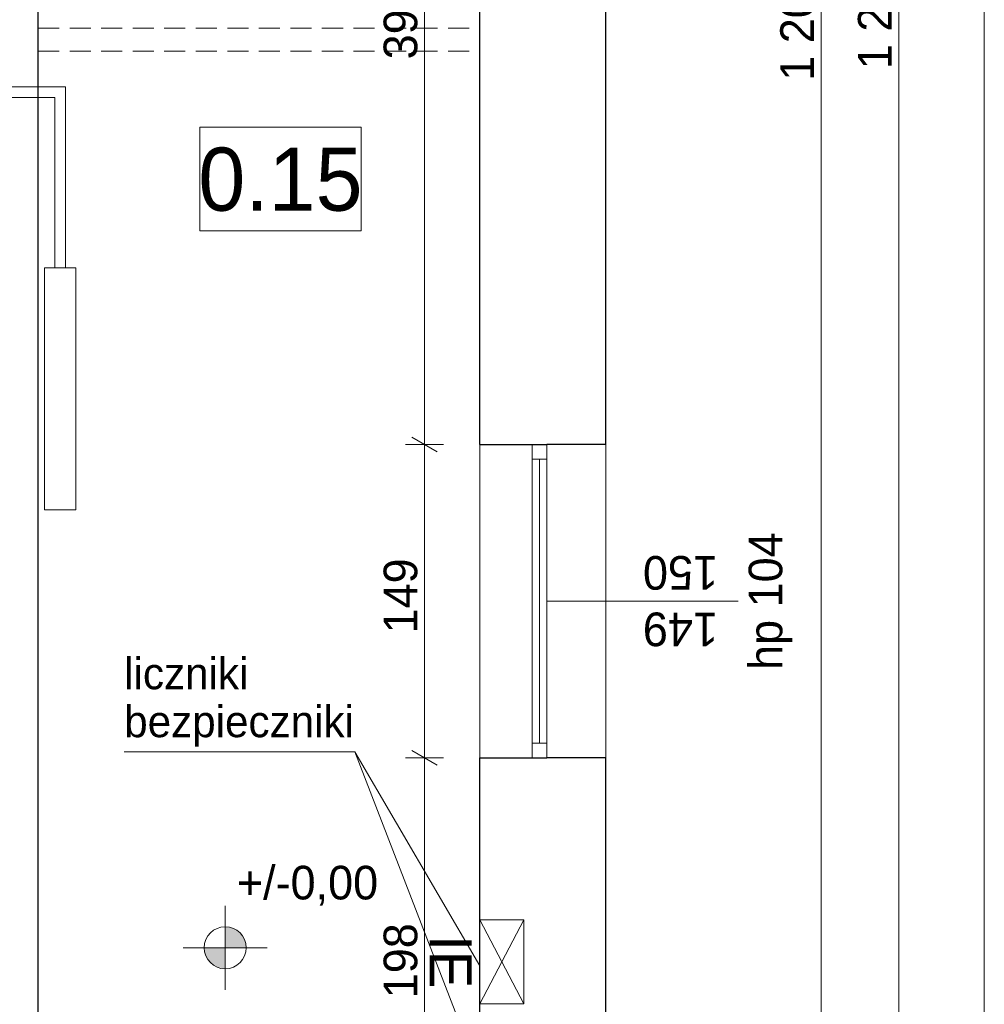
# Model space of a CAD drawing. Extents: x -686885 to -413214, y -23370 to 153194.
# Tile 98 of 145: x -474811 to -470223, y 34275 to 38958. Entities that reach past the tile are written whole.
import ezdxf

# ---------------------------------------------------------------- set-up
doc = ezdxf.new("R2010")
doc.units = 0
doc.header["$MEASUREMENT"] = 0
doc.linetypes.add('Krawędzie ukryte', pattern=[150, 100, -50])
for name, color, linetype, lineweight in [('ARCH TABELA_Nr_Pióra__21', 7, 'Continuous', 9), ('INWENT OPISY_Nr_Pióra__21', 7, 'Continuous', 9), ('INWENT RZĘDNE_Nr_Pióra__21', 7, 'Continuous', 9), ('INWENT WYMIARY_Nr_Pióra__21', 7, 'Continuous', 9), ('INWENT. OKNA_Nr_Pióra__21', 7, 'Continuous', 9), ('INWENT. OKNA_Nr_Pióra__5', 7, 'Continuous', 13), ('INWENT.ŚCIANY_Nr_Pióra__1', 7, 'Continuous', 25), ('INWENT.ŚCIANY_Nr_Pióra__21', 7, 'Continuous', 9), ('Istniejące stropy_Nr_Pióra__5', 7, 'Continuous', 13)]:
    doc.layers.add(name, color=color, linetype=linetype, lineweight=lineweight)
for name, color, linetype, lineweight, true_color in [('instalacja CO_Nr_Pióra__24', 7, 'Continuous', 20, 0x029e21), ('instalacja CO_Nr_Pióra__4', 7, 'Continuous', 13, 0x029e21), ('instalacja CO_Nr_Pióra__88', 7, 'Continuous', 20, 0xfd4435), ('INSTALACJA IE_Nr_Pióra__88', 7, 'Continuous', 20, 0xfd4435), ('INWENT CO_Nr_Pióra__88', 7, 'Continuous', 20, 0xfd4435), ('INWENT OPISY_Nr_Pióra__88', 7, 'Continuous', 20, 0xfd4435)]:
    doc.layers.add(name, color=color, linetype=linetype, lineweight=lineweight, true_color=true_color)
doc.layers.add('INWENT RZĘDNE', color=7, linetype='Continuous')
doc.layers.add('INWENT WYMIARY', color=7, linetype='Continuous')
doc.styles.add('GENERATED_STYLE_1', font='txt')
doc.styles.add('GENERATED_STYLE_2', font='txt')
doc.styles.add('GENERATED_STYLE_3', font='txt')
doc.styles.add('GENERATED_STYLE_5', font='txt')
doc.styles.add('GENERATED_STYLE_6', font='txt')
doc.dimstyles.new('GENERATED_STYLE__1', dxfattribs={"dimtxt": 160.000002, "dimasz": 91.2, "dimexe": 0.18, "dimexo": 0, "dimgap": 0.09, "dimtad": 1, "dimtih": 1, "dimtoh": 1, "dimdec": 0, "dimlfac": 0.1, "dimzin": 0, "dimdsep": 46, "dimtxsty": 'GENERATED_STYLE_1', "dimblk": 'ARROWHEAD_2', "dimblk1": 'ARROWHEAD_2', "dimblk2": 'ARROWHEAD_2', "dimcen": 0.09, "dimclrd": 7, "dimclre": 7, "dimclrt": 7, "dimazin": 0, "dimtfac": 1, "dimtdec": 4, "dimtmove": 0, "dimatfit": 3, "dimfxl": 0, "dimtolj": 1, "dimtzin": 0, "dimarcsym": 0})
doc.dimstyles.new('GENERATED_STYLE__3', dxfattribs={"dimtxt": 160.000002, "dimasz": 91.2, "dimexe": 0.18, "dimexo": 0, "dimgap": 0.09, "dimtad": 1, "dimdec": 0, "dimlfac": 0.1, "dimzin": 0, "dimdsep": 46, "dimtxsty": 'GENERATED_STYLE_1', "dimblk": 'ARROWHEAD_2', "dimblk1": 'ARROWHEAD_2', "dimblk2": 'ARROWHEAD_2', "dimcen": 0.09, "dimclrd": 7, "dimclre": 7, "dimclrt": 7, "dimazin": 0, "dimtfac": 1, "dimtdec": 4, "dimtmove": 0, "dimatfit": 3, "dimfxl": 0, "dimtolj": 1, "dimtzin": 0, "dimarcsym": 0})

# ---------------------------------------------------------------- blocks, each defined once
blk = doc.blocks.new('*D227')
at = {"layer": 'INWENT WYMIARY_Nr_Pióra__21', "linetype": 'Continuous'}
for p, q in [((-472945.9, 33502.3), (-472825.9, 33433)), ((-472795.9, 33467.6), (-472975.9, 33467.6)), ((-472885.9, 32857.6), (-472885.9, 33467.6)), ((-472945.9, 32892.3), (-472825.9, 32823)), ((-472795.9, 32857.6), (-472975.9, 32857.6)), ((-472885.9, 32799), (-472885.9, 32857.6))]:
    blk.add_line(p, q, dxfattribs=at)
at = {"layer": 'INWENT WYMIARY_Nr_Pióra__21', "char_height": 160, "attachment_point": 7, "rotation": 90, "style": 'GENERATED_STYLE_1'}
for s, insert in [('{60}', (-472917.9, 44535.2)), ('{194}', (-472917.9, 43214)), ('{149}', (-472917.9, 41499)), ('{397}', (-472917.9, 38769)), ('{149}', (-472917.9, 36039)), ('{198}', (-472917.9, 34304)), ('{61}', (-472917.9, 33060.2))]:
    blk.add_mtext(s, dxfattribs=dict(at, insert=insert))
blk = doc.blocks.new('ARROWHEAD_2')
at = {"color": 0, "linetype": 'Continuous', "lineweight": 0}
for p, q in [((-0.378, -0.655), (0.378, 0.655)), ((0, 0), (-1, 0))]:
    blk.add_line(p, q, dxfattribs=at)
blk = doc.blocks.new('*D228')
at = {"layer": 'INWENT WYMIARY_Nr_Pióra__21', "linetype": 'Continuous'}
for p, q in [((-472795.9, 35447.6), (-472975.9, 35447.6)), ((-472945.9, 35482.3), (-472825.9, 35413)), ((-472885.9, 33467.6), (-472885.9, 35447.6)), ((-472945.9, 33502.3), (-472825.9, 33433)), ((-472795.9, 33467.6), (-472975.9, 33467.6))]:
    blk.add_line(p, q, dxfattribs=at)
at = {"layer": 'INWENT WYMIARY_Nr_Pióra__21', "char_height": 160, "attachment_point": 7, "rotation": 90, "style": 'GENERATED_STYLE_1'}
for s, insert in [('{60}', (-472917.9, 44535.2)), ('{194}', (-472917.9, 43214)), ('{149}', (-472917.9, 41499)), ('{397}', (-472917.9, 38769)), ('{149}', (-472917.9, 36039)), ('{198}', (-472917.9, 34304)), ('{61}', (-472917.9, 33060.2))]:
    blk.add_mtext(s, dxfattribs=dict(at, insert=insert))
blk = doc.blocks.new('*D229')
at = {"layer": 'INWENT WYMIARY_Nr_Pióra__21', "linetype": 'Continuous'}
for p, q in [((-472945.9, 36972.3), (-472825.9, 36903)), ((-472795.9, 36937.6), (-472975.9, 36937.6)), ((-472885.9, 35447.6), (-472885.9, 36937.6)), ((-472795.9, 35447.6), (-472975.9, 35447.6)), ((-472945.9, 35482.3), (-472825.9, 35413))]:
    blk.add_line(p, q, dxfattribs=at)
at = {"layer": 'INWENT WYMIARY_Nr_Pióra__21', "char_height": 160, "attachment_point": 7, "rotation": 90, "style": 'GENERATED_STYLE_1'}
for s, insert in [('{60}', (-472917.9, 44535.2)), ('{194}', (-472917.9, 43214)), ('{149}', (-472917.9, 41499)), ('{397}', (-472917.9, 38769)), ('{149}', (-472917.9, 36039)), ('{198}', (-472917.9, 34304)), ('{61}', (-472917.9, 33060.2))]:
    blk.add_mtext(s, dxfattribs=dict(at, insert=insert))
blk = doc.blocks.new('*D230')
at = {"layer": 'INWENT WYMIARY_Nr_Pióra__21', "linetype": 'Continuous'}
for p, q in [((-472945.9, 40942.3), (-472825.9, 40873)), ((-472795.9, 40907.6), (-472975.9, 40907.6)), ((-472885.9, 36937.6), (-472885.9, 40907.6)), ((-472945.9, 36972.3), (-472825.9, 36903)), ((-472795.9, 36937.6), (-472975.9, 36937.6))]:
    blk.add_line(p, q, dxfattribs=at)
at = {"layer": 'INWENT WYMIARY_Nr_Pióra__21', "char_height": 160, "attachment_point": 7, "rotation": 90, "style": 'GENERATED_STYLE_1'}
for s, insert in [('{60}', (-472917.9, 44535.2)), ('{194}', (-472917.9, 43214)), ('{149}', (-472917.9, 41499)), ('{397}', (-472917.9, 38769)), ('{149}', (-472917.9, 36039)), ('{198}', (-472917.9, 34304)), ('{61}', (-472917.9, 33060.2))]:
    blk.add_mtext(s, dxfattribs=dict(at, insert=insert))
blk = doc.blocks.new('*D231')
at = {"layer": 'INWENT WYMIARY_Nr_Pióra__21', "linetype": 'Continuous'}
for p, q in [((-472945.9, 42432.3), (-472825.9, 42363)), ((-472795.9, 42397.6), (-472975.9, 42397.6)), ((-472885.9, 40907.6), (-472885.9, 42397.6)), ((-472945.9, 40942.3), (-472825.9, 40873)), ((-472795.9, 40907.6), (-472975.9, 40907.6))]:
    blk.add_line(p, q, dxfattribs=at)
at = {"layer": 'INWENT WYMIARY_Nr_Pióra__21', "char_height": 160, "attachment_point": 7, "rotation": 90, "style": 'GENERATED_STYLE_1'}
for s, insert in [('{60}', (-472917.9, 44535.2)), ('{194}', (-472917.9, 43214)), ('{149}', (-472917.9, 41499)), ('{397}', (-472917.9, 38769)), ('{149}', (-472917.9, 36039)), ('{198}', (-472917.9, 34304)), ('{61}', (-472917.9, 33060.2))]:
    blk.add_mtext(s, dxfattribs=dict(at, insert=insert))
blk = doc.blocks.new('*D232')
at = {"layer": 'INWENT WYMIARY_Nr_Pióra__21', "linetype": 'Continuous'}
for p, q in [((-472945.9, 44372.3), (-472825.9, 44303)), ((-472795.9, 44337.6), (-472975.9, 44337.6)), ((-472885.9, 42397.6), (-472885.9, 44337.6)), ((-472945.9, 42432.3), (-472825.9, 42363)), ((-472795.9, 42397.6), (-472975.9, 42397.6))]:
    blk.add_line(p, q, dxfattribs=at)
at = {"layer": 'INWENT WYMIARY_Nr_Pióra__21', "char_height": 160, "attachment_point": 7, "rotation": 90, "style": 'GENERATED_STYLE_1'}
for s, insert in [('{60}', (-472917.9, 44535.2)), ('{194}', (-472917.9, 43214)), ('{149}', (-472917.9, 41499)), ('{397}', (-472917.9, 38769)), ('{149}', (-472917.9, 36039)), ('{198}', (-472917.9, 34304)), ('{61}', (-472917.9, 33060.2))]:
    blk.add_mtext(s, dxfattribs=dict(at, insert=insert))
blk = doc.blocks.new('*D233')
at = {"layer": 'INWENT WYMIARY_Nr_Pióra__21', "linetype": 'Continuous'}
for p, q in [((-472885.9, 44937.6), (-472885.9, 44996.3)), ((-472825.9, 44903), (-472945.9, 44972.3)), ((-472795.9, 44937.6), (-472975.9, 44937.6)), ((-472885.9, 44337.6), (-472885.9, 44937.6)), ((-472945.9, 44372.3), (-472825.9, 44303)), ((-472795.9, 44337.6), (-472975.9, 44337.6))]:
    blk.add_line(p, q, dxfattribs=at)
at = {"layer": 'INWENT WYMIARY_Nr_Pióra__21', "char_height": 160, "attachment_point": 7, "rotation": 90, "style": 'GENERATED_STYLE_1'}
for s, insert in [('{60}', (-472917.9, 44535.2)), ('{194}', (-472917.9, 43214)), ('{149}', (-472917.9, 41499)), ('{397}', (-472917.9, 38769)), ('{149}', (-472917.9, 36039)), ('{198}', (-472917.9, 34304)), ('{61}', (-472917.9, 33060.2))]:
    blk.add_mtext(s, dxfattribs=dict(at, insert=insert))
blk = doc.blocks.new('*D234')
at = {"layer": 'INWENT WYMIARY_Nr_Pióra__21', "linetype": 'Continuous'}
for p, q in [((-470999.6, 44937.6), (-470999.6, 44996.3)), ((-470939.6, 44903), (-471059.6, 44972.3)), ((-470909.6, 44937.6), (-471089.6, 44937.6)), ((-470999.6, 32857.6), (-470999.6, 44937.6)), ((-471059.6, 32892.3), (-470939.6, 32823)), ((-470909.6, 32857.6), (-471089.6, 32857.6)), ((-470999.6, 32799), (-470999.6, 32857.6))]:
    blk.add_line(p, q, dxfattribs=at)
at = {"layer": 'INWENT WYMIARY_Nr_Pióra__21', "insert": (-471031.6, 38667.2), "char_height": 160, "attachment_point": 7, "rotation": 90, "style": 'GENERATED_STYLE_1'}
blk.add_mtext('{1\xa0208}', dxfattribs=at)
blk = doc.blocks.new('*D276')
at = {"layer": 'INWENT WYMIARY_Nr_Pióra__21', "linetype": 'Continuous'}
for p, q in [((-470630.1, 45047.6), (-470630.1, 45106.3)), ((-470540.1, 45047.6), (-470720.1, 45047.6)), ((-470570.1, 45013), (-470690.1, 45082.3)), ((-470630.1, 32857.6), (-470630.1, 45047.6)), ((-470690.1, 32892.3), (-470570.1, 32823)), ((-470540.1, 32857.6), (-470720.1, 32857.6)), ((-470630.1, 32799), (-470630.1, 32857.6))]:
    blk.add_line(p, q, dxfattribs=at)
at = {"layer": 'INWENT WYMIARY_Nr_Pióra__21', "insert": (-470662.1, 38722.2), "char_height": 160, "attachment_point": 7, "rotation": 90, "style": 'GENERATED_STYLE_1'}
blk.add_mtext('{1\xa0219}', dxfattribs=at)
blk = doc.blocks.new('*D277')
at = {"layer": 'INWENT WYMIARY_Nr_Pióra__21', "linetype": 'Continuous'}
for p, q in [((-509798.3, 31219.5), (-509798.3, 31399.5)), ((-472023.3, 31219.5), (-472023.3, 31399.5)), ((-509763.7, 31369.5), (-509833, 31249.5)), ((-472058, 31249.5), (-471988.7, 31369.5)), ((-509857, 31309.5), (-509798.3, 31309.5)), ((-509798.3, 31309.5), (-472023.3, 31309.5)), ((-472023.3, 31309.5), (-471964.6, 31309.5))]:
    blk.add_line(p, q, dxfattribs=at)
at = {"layer": 'INWENT WYMIARY_Nr_Pióra__21', "insert": (-491141.2, 31341.5), "char_height": 160, "attachment_point": 7, "style": 'GENERATED_STYLE_1'}
blk.add_mtext('{3\xa0778}', dxfattribs=at)
blk = doc.blocks.new('Koty wysokościowe_1', base_point=(-473833.5, 34544.4))
at = {"layer": 'INWENT RZĘDNE_Nr_Pióra__21', "linetype": 'Continuous'}
for points in [[(-473833.5, 34544.4), (-473733.5, 34544.4), (-473741.2, 34582.6), (-473762.8, 34615.1), (-473795.3, 34636.7), (-473833.5, 34644.4)], [(-473833.5, 34544.4), (-473933.5, 34544.4), (-473925.9, 34506.1), (-473904.3, 34473.6), (-473871.8, 34452), (-473833.5, 34444.4)]]:
    blk.add_hatch(color=256, dxfattribs=at).paths.add_polyline_path(points, flags=0)
for p, q in [((-473833.5, 34344.4), (-473833.5, 34744.4)), ((-474033.5, 34544.4), (-473633.5, 34544.4))]:
    blk.add_line(p, q, dxfattribs=at)
blk.add_circle((-473833.5, 34544.4), 100, dxfattribs=at)
at = {"layer": 'INWENT RZĘDNE_Nr_Pióra__21', "insert": (-473778.3, 34744.4), "char_height": 160, "attachment_point": 7, "style": 'GENERATED_STYLE_2'}
blk.add_mtext('{+/-0,00}', dxfattribs=at)

msp = doc.modelspace()

# ---------------------------------------------------------------- linework, layer by layer
at = {"layer": 'ARCH TABELA_Nr_Pióra__21', "linetype": 'Continuous'}
msp.add_line((-470223.3, 47694.2), (-470223.3, 19244.2), dxfattribs=at)
at = {"layer": 'instalacja CO_Nr_Pióra__24', "linetype": 'Continuous'}
for p, q in [((-474693.3, 37777.6), (-474693.3, 36627.6)), ((-474543.3, 37777.6), (-474693.3, 37777.6)), ((-474543.3, 36627.6), (-474543.3, 37777.6)), ((-474693.3, 36627.6), (-474543.3, 36627.6))]:
    msp.add_line(p, q, dxfattribs=at)
at = {"layer": 'instalacja CO_Nr_Pióra__4', "linetype": 'Continuous'}
for p, q in [((-475050.8, 38637.6), (-474593.3, 38637.6)), ((-474593.3, 38637.6), (-474593.3, 37777.6)), ((-474643.3, 38587.6), (-475050.8, 38587.6)), ((-474643.3, 37777.6), (-474643.3, 38587.6))]:
    msp.add_line(p, q, dxfattribs=at)
at = {"layer": 'instalacja CO_Nr_Pióra__88', "linetype": 'Continuous'}
for p, q in [((-474314, 35476.5), (-473216.4, 35476.5)), ((-473216.4, 35476.5), (-472623.3, 33937.6)), ((-473216.4, 35476.5), (-472623.3, 34457.6))]:
    msp.add_line(p, q, dxfattribs=at)
at = {"layer": 'INSTALACJA IE_Nr_Pióra__88', "linetype": 'Continuous'}
for p, q in [((-472623.3, 34277.6), (-472623.3, 34677.6)), ((-472623.3, 34677.6), (-472413.3, 34677.6)), ((-472623.3, 34277.6), (-472413.3, 34677.6)), ((-472413.3, 34277.6), (-472623.3, 34677.6)), ((-472413.3, 34677.6), (-472413.3, 34277.6)), ((-472413.3, 34277.6), (-472623.3, 34277.6))]:
    msp.add_line(p, q, dxfattribs=at)
at = {"layer": 'INWENT. OKNA_Nr_Pióra__5', "linetype": 'Continuous'}
for p, q in [((-472373.3, 36937.6), (-472373.3, 35447.6)), ((-472303.3, 36937.6), (-472303.3, 35447.6)), ((-472303.3, 36867.6), (-472373.3, 36867.6)), ((-472338.3, 35517.6), (-472338.3, 36867.6)), ((-472303.3, 36192.6), (-471393.3, 36192.6)), ((-472303.3, 35517.6), (-472373.3, 35517.6))]:
    msp.add_line(p, q, dxfattribs=at)
at = {"layer": 'INWENT.ŚCIANY_Nr_Pióra__1', "linetype": 'Continuous'}
for p, q in [((-474723.3, 33467.6), (-474723.3, 44337.6)), ((-472623.3, 36937.6), (-472623.3, 40907.6)), ((-472023.3, 36937.6), (-472023.3, 40907.6)), ((-472623.3, 36937.6), (-472303.3, 36937.6)), ((-472023.3, 36937.6), (-472303.3, 36937.6)), ((-472623.3, 33467.6), (-472623.3, 35447.6)), ((-472623.3, 35447.6), (-472303.3, 35447.6)), ((-472023.3, 35447.6), (-472303.3, 35447.6)), ((-472023.3, 32857.6), (-472023.3, 35447.6))]:
    msp.add_line(p, q, dxfattribs=at)
at = {"layer": 'INWENT.ŚCIANY_Nr_Pióra__21', "linetype": 'Continuous'}
for p, q in [((-472623.3, 35447.6), (-472623.3, 36937.6)), ((-472023.3, 35447.6), (-472023.3, 36937.6))]:
    msp.add_line(p, q, dxfattribs=at)
at = {"layer": 'Istniejące stropy_Nr_Pióra__5', "linetype": 'Krawędzie ukryte'}
for p, q in [((-474723.3, 38917.6), (-472623.3, 38917.6)), ((-474723.3, 38807.6), (-472623.3, 38807.6))]:
    msp.add_line(p, q, dxfattribs=at)

# ---------------------------------------------------------------- block references
at = {"layer": 'INWENT RZĘDNE'}
msp.add_blockref('Koty wysokościowe_1', (-473833.5, 34544.4), dxfattribs=at)

# ---------------------------------------------------------------- texts
at = {"layer": 'INWENT CO_Nr_Pióra__88', "linetype": 'Continuous', "insert": (-474314, 35923.7), "char_height": 150, "width": 1984.783, "attachment_point": 1, "line_spacing_factor": 0.912556, "style": 'GENERATED_STYLE_5'}
msp.add_mtext('{liczniki\\Pbezpieczniki}', dxfattribs=at)
at = {"layer": 'INWENT OPISY_Nr_Pióra__88', "linetype": 'Continuous', "insert": (-472661.2, 34477.6), "char_height": 200, "attachment_point": 2, "rotation": 270, "style": 'GENERATED_STYLE_6'}
msp.add_mtext('{IE}', dxfattribs=at)
at = {"layer": 'INWENT. OKNA_Nr_Pióra__21', "linetype": 'Continuous', "insert": (-471344, 36192.6), "char_height": 160, "attachment_point": 2, "rotation": 90, "style": 'GENERATED_STYLE_6'}
msp.add_mtext('{hp 104}', dxfattribs=at)
at = {"layer": 'INWENT. OKNA_Nr_Pióra__21', "linetype": 'Continuous', "insert": (-471668.3, 35978.5), "char_height": 160, "width": 709.227, "attachment_point": 2, "rotation": 180, "line_spacing_factor": 1.007581, "style": 'GENERATED_STYLE_6'}
msp.add_mtext('{149\\P150}', dxfattribs=at)

# ---------------------------------------------------------------- dimensions: what is measured, and where the dimension line sits
at = {"layer": 'INWENT WYMIARY', "linetype": 'Continuous'}
for base, p1, p2, picture, middle in [((-470630.1, 32857.6), (-472023.3, 32857.6), (-488883.3, 45047.6), '*D276', (-470742.1, 38995.8)), ((-472885.9, 32857.6), (-472360.7, 44337.6), (-472360.7, 44937.6), '*D233', (-472997.9, 44656.7)), ((-470999.6, 32857.6), (-472023.3, 32857.6), (-472023.3, 44937.6), '*D234', (-471111.6, 38940.8)), ((-472885.9, 32857.6), (-472843.2, 32857.6), (-472623.3, 33467.6), '*D227', (-472997.9, 33181.6)), ((-472885.9, 32857.6), (-472623.3, 33467.6), (-472623.3, 35447.6), '*D228', (-472997.9, 34486.2)), ((-472885.9, 32857.6), (-472623.3, 35447.6), (-472623.3, 36937.6), '*D229', (-472997.9, 36221.2)), ((-472885.9, 32857.6), (-472623.3, 36937.6), (-472463.3, 40907.6), '*D230', (-472997.9, 38951.2)), ((-472885.9, 32857.6), (-472463.3, 40907.6), (-472520.1, 42397.6), '*D231', (-472997.9, 41681.2)), ((-472885.9, 32857.6), (-472520.1, 42397.6), (-472360.7, 44337.6), '*D232', (-472997.9, 43396.2))]:
    dim = msp.add_linear_dim(base=base, p1=p1, p2=p2, angle=90, dimstyle='GENERATED_STYLE__3', dxfattribs=at)
    dim.commit()
    dim.dimension.update_dxf_attribs({"geometry": picture, "text_midpoint": middle})
dim = msp.add_linear_dim(base=(-509798.3251087, 31309.4812002), p1=(-509798.3251087, 42147.6315772), p2=(-472023.3251087, 32857.6315772), dimstyle='GENERATED_STYLE__1', dxfattribs=at)
dim.commit()
dim.dimension.update_dxf_attribs({"geometry": '*D277', "text_midpoint": (-490867.6715053, 31421.4812019)})

# ---------------------------------------------------------------- next in the draw order: wipeouts: each hides what was drawn before it
at = {"linetype": 'Continuous', "ltscale": 1900436.661587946}
msp.add_wipeout([(-473954.9, 38447.2), (-473186.9, 38447.2), (-473186.9, 37953.1), (-473954.9, 37953.1)], dxfattribs=at).dxf.layer = 'INWENT OPISY_Nr_Pióra__21'

# ---------------------------------------------------------------- next in the draw order: linework, layer by layer
at = {"layer": 'INWENT OPISY_Nr_Pióra__21', "linetype": 'Continuous', "flags": 128}
msp.add_lwpolyline([(-473954.9, 38447.2), (-473186.9, 38447.2), (-473186.9, 37953.1), (-473954.9, 37953.1)], close=True, dxfattribs=at)

# ---------------------------------------------------------------- next in the draw order: texts
at = {"layer": 'INWENT OPISY_Nr_Pióra__21', "linetype": 'Continuous', "insert": (-473570.9, 38045), "char_height": 300, "attachment_point": 8, "style": 'GENERATED_STYLE_3'}
msp.add_mtext('{0.15 }', dxfattribs=at)

doc.saveas('drawing.dxf')
